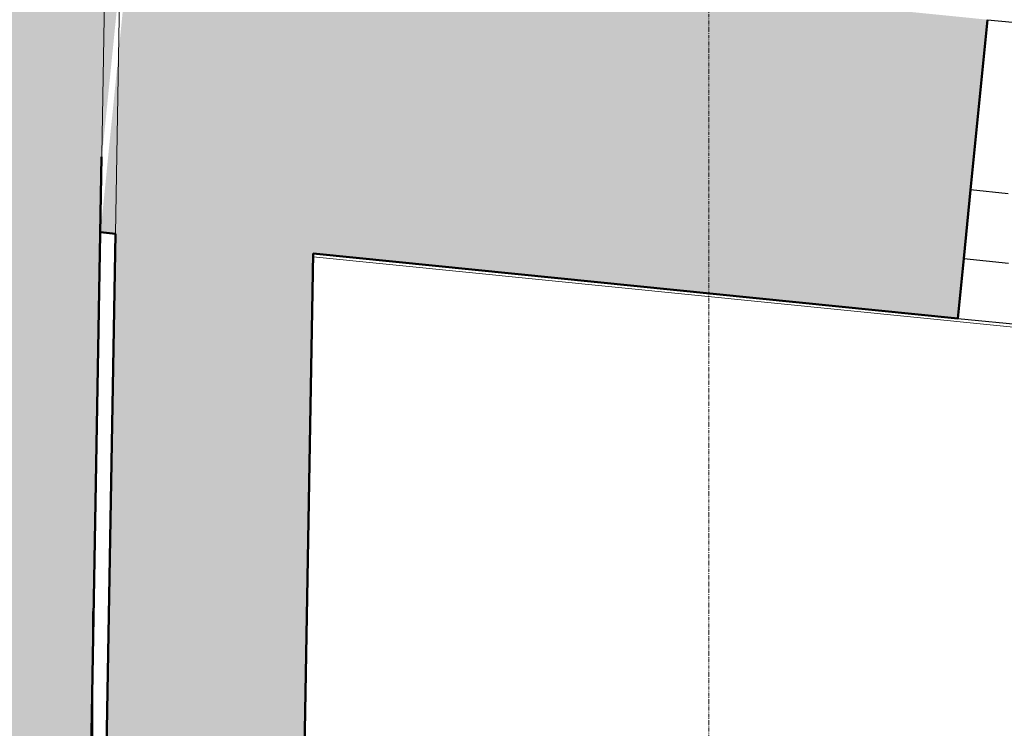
# Model space of a CAD drawing. Header units: millimetres. Extents: x -25972 to 4435, y -2839 to 20217.
# Tile 76 of 110: x -15999 to -14357, y 8229 to 9410. Entities that reach past the tile are written whole.
import ezdxf

# ---------------------------------------------------------------- set-up
doc = ezdxf.new("R2010")
doc.units = ezdxf.units.MM
doc.header["$MEASUREMENT"] = 0
doc.linetypes.add('Čerchovaná S', pattern=[3.5, 1.5, -0.85, 0.3, -0.85])
for name, color, linetype in [('7._POHLED ZÁPADNÍ_2_2D prvky - obecné', 7, 'Continuous'), ('7._POHLED ZÁPADNÍ_2_3D prvky model', 7, 'Continuous'), ('7._POHLED ZÁPADNÍ_2_Konstrukce - nosné', 7, 'Continuous'), ('7._POHLED ZÁPADNÍ_2_Nové_Kóty - SP', 7, 'Continuous'), ('7._POHLED ZÁPADNÍ_2_Nové_Otvory – Dveře', 7, 'Continuous'), ('7._POHLED ZÁPADNÍ_2_Výplně – Řezové', 7, 'Continuous'), ('7._POHLED ZÁPADNÍ_2_Značky - řezy', 7, 'Continuous')]:
    doc.layers.add(name, color=color, linetype=linetype)

msp = doc.modelspace()

# ---------------------------------------------------------------- hatches: boundary and pattern name
at = {"layer": '7._POHLED ZÁPADNÍ_2_Výplně – Řezové', "linetype": 'Continuous', "lineweight": 13}
for points in [[(-16227.2, 9594.9), (-16265, 9221.8), (-15861.8, 9181), (-15824, 9554.1)], [(-15864.1, 9055.6), (-14435.1, 8912.3), (-14385.2, 9409.8), (-15814.1, 9553.1)], [(-16234.3, 5062.2), (-15934.3, 5057), (-15862.4, 9181.1), (-16161.9, 9211.4)], [(-15839.2, 9053.1), (-15915.3, 4701.6), (-15700.3, 4697.8), (-15585.3, 4695.8), (-15509.7, 9020.1)]]:
    msp.add_hatch(color=254, dxfattribs=at).paths.add_polyline_path(points)

# ---------------------------------------------------------------- linework, layer by layer
at = {"layer": '7._POHLED ZÁPADNÍ_2_2D prvky - obecné', "color": 8, "linetype": 'Continuous', "lineweight": 13}
for p, q in [((-15855.4, 9553.4), (-15864.2, 9053.1)), ((-15830.3, 9554.7), (-15839.2, 9053.1))]:
    msp.add_line(p, q, dxfattribs=at)
at = {"layer": '7._POHLED ZÁPADNÍ_2_3D prvky model', "color": 251, "linetype": 'Continuous', "lineweight": 20, "true_color": 0x6a6a6a, "flags": 128}
msp.add_lwpolyline([(-15534.1, 7635.7), (-13134.9, 7590.6), (-13114.1, 8774.3), (-15509.8, 9014.7)], close=True, dxfattribs=at)
at = {"layer": '7._POHLED ZÁPADNÍ_2_Konstrukce - nosné', "color": 7, "linetype": 'Continuous', "lineweight": 50}
for p, q in [((-14413.7, 9126.2), (-14385.2, 9409.8)), ((-14425.1, 9011.8), (-14413.7, 9126.2)), ((-14435.1, 8912.3), (-14425.1, 9011.8))]:
    msp.add_line(p, q, dxfattribs=at)
at = {"layer": '7._POHLED ZÁPADNÍ_2_Konstrukce - nosné', "color": 7, "linetype": 'Continuous', "lineweight": 50, "flags": 128}
for points in [[(-15934.3, 5057), (-15862.4, 9181.1)], [(-15839.2, 9053.1), (-15915.3, 4701.6)], [(-15864.1, 9055.6), (-15839.2, 9053.1)], [(-15585.3, 4695.8), (-15509.7, 9020.1)], [(-15509.7, 9020.1), (-14435.1, 8912.3)]]:
    msp.add_lwpolyline(points, dxfattribs=at)
at = {"layer": '7._POHLED ZÁPADNÍ_2_Nové_Kóty - SP', "color": 1, "linetype": 'Continuous', "lineweight": 25}
msp.add_line((-15877.1, 7936.4), (-15877.1, 8423.9), dxfattribs=at)
at = {"layer": '7._POHLED ZÁPADNÍ_2_Nové_Otvory – Dveře', "color": 1, "linetype": 'Continuous', "lineweight": 25}
for p, q in [((-14413.7, 9126.2), (-14385.2, 9409.8)), ((-14385.2, 9409.8), (-13439.9, 9314.9)), ((-14413.7, 9126.2), (-14425.1, 9011.8)), ((-14425.1, 9011.8), (-14413.7, 9126.2)), ((-14425.1, 9011.8), (-14413.7, 9126.2)), ((-14351, 9119.9), (-14413.7, 9126.2)), ((-14435.1, 8912.3), (-14425.1, 9011.8)), ((-14425.1, 9011.8), (-14350.5, 9004.3)), ((-14435.1, 8912.3), (-13489.9, 8817.4))]:
    msp.add_line(p, q, dxfattribs=at)
at = {"layer": '7._POHLED ZÁPADNÍ_2_Značky - řezy', "color": 154, "linetype": 'Čerchovaná S', "lineweight": 13}
msp.add_line((-14850.1, 19646), (-14850.1, -411.8), dxfattribs=at)

doc.saveas('drawing.dxf')
